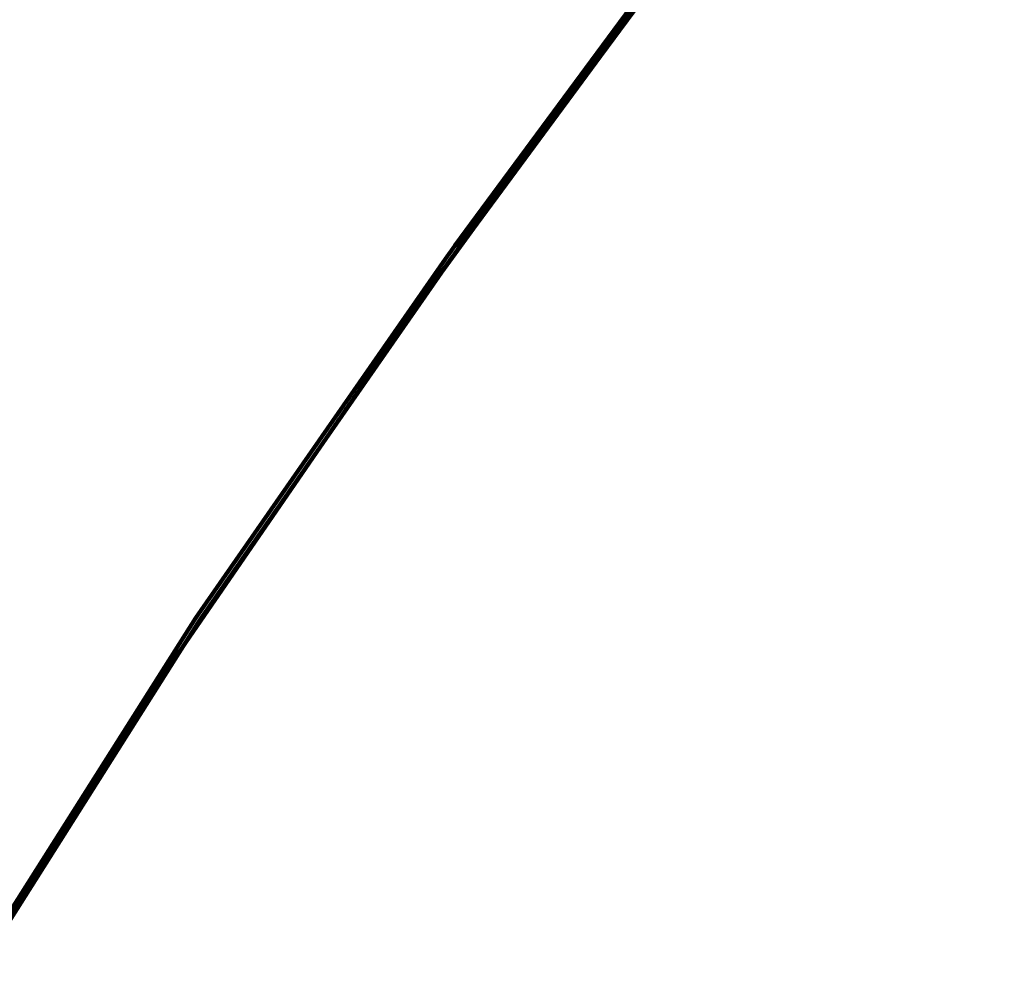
# Model space of a CAD drawing. Header units: metres. Extents: x 97286.9 to 97352.8, y 1513355.9 to 1513441.5.
# Tile 142 of 212: x 97321.5 to 97323.7, y 1513403.1 to 1513405.3. Entities that reach past the tile are written whole.
import ezdxf

# ---------------------------------------------------------------- set-up
doc = ezdxf.new("R2010")
doc.units = ezdxf.units.M
doc.header["$LTSCALE"] = 0.5
doc.header["$MEASUREMENT"] = 0
doc.layers.add('Veg_gangveg', color=9, linetype='Continuous', lineweight=100)
doc.layers.add('Veg_kjørebane', color=8, linetype='Continuous', lineweight=100)
doc.layers.add('Veg_sideområde', color=7, linetype='Continuous', lineweight=100, true_color=0x008000)

msp = doc.modelspace()

# ---------------------------------------------------------------- linework, layer by layer
at = {"layer": 'Veg_gangveg'}
msp.add_polyline3d([(97324.05207426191, 1513406.929530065, 2.09703415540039), (97323.55845430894, 1513406.261024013, 2.096438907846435), (97323.5537022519, 1513406.254588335, 2.096441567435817), (97323.50796370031, 1513406.192644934, 2.096475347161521), (97323.29471512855, 1513405.903843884, 2.096828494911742), (97322.95969508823, 1513405.450128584, 2.098034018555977), (97322.75238658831, 1513405.169372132, 2.099178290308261), (97322.53379195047, 1513404.873330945, 2.100545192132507), (97322.36709112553, 1513404.644632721, 2.101641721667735), (97321.80050190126, 1513403.819927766, 2.10624268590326), (97321.4226934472, 1513403.223777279, 2.110164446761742), (97321.26907008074, 1513402.969262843, 2.111894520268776), (97321.26752898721, 1513402.966671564, 2.111911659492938), (97320.63316351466, 1513401.899890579, 2.118966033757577), (97320.57357938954, 1513401.799690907, 2.119628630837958), (97319.01000975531, 1513399.170313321, 2.137016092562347), (97318.70078869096, 1513398.650311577, 2.140454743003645), (97318.18713243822, 1513397.786521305, 2.146166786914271), (97317.67347618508, 1513396.922731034, 2.151878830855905), (97317.45876787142, 1513396.5616667, 2.154266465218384), (97317.15981993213, 1513396.058940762, 2.157590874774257), (97315.10519492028, 1513392.603779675, 2.180439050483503)], dxfattribs=at)
at = {"layer": 'Veg_kjørebane'}
for points in [[(97326.55829135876, 1513412.530808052, 2.217693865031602), (97326.4886436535, 1513411.533282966, 2.218594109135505), (97326.31586916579, 1513410.55204019, 2.209493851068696), (97325.95159581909, 1513409.624681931, 2.190390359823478), (97325.77251671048, 1513409.305274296, 2.180869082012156), (97324.82215889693, 1513407.986352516, 2.135675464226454), (97324.81859267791, 1513407.981527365, 2.135508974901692), (97324.22422284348, 1513407.177335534, 2.112795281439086), (97323.62985300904, 1513406.373143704, 2.100086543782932), (97323.16862201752, 1513405.749090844, 2.097116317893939), (97322.75553498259, 1513405.190177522, 2.0971558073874), (97322.44148389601, 1513404.764404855, 2.098587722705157), (97322.42088122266, 1513404.736092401, 2.098781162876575), (97321.86997921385, 1513403.943372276, 2.104288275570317), (97321.33470044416, 1513403.098275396, 2.109995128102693), (97319.28981180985, 1513399.660407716, 2.132822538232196), (97316.7342465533, 1513395.362840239, 2.161356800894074), (97316.47869002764, 1513394.933083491, 2.164210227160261)], [(97316.47869002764, 1513394.933083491, 2.164210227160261), (97316.4872851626, 1513394.927972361, 2.164510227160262), (97316.74284168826, 1513395.357729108, 2.161656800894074), (97319.29840694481, 1513399.655296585, 2.133122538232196), (97321.34326272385, 1513403.093109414, 2.110295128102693), (97321.87830886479, 1513403.937839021, 2.104588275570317), (97322.42897145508, 1513404.730214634, 2.099081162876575), (97322.44956517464, 1513404.758514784, 2.098887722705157), (97322.76357690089, 1513405.184233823, 2.097455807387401), (97323.17666393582, 1513405.743147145, 2.09741631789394), (97323.63789492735, 1513406.367200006, 2.100386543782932), (97324.23226476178, 1513407.171391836, 2.113095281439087), (97324.82663459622, 1513407.975583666, 2.135808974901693), (97324.83020081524, 1513407.980408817, 2.135975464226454), (97325.78105400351, 1513409.300067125, 2.181169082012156), (97325.9604919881, 1513409.620114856, 2.190690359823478), (97326.3254953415, 1513410.549331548, 2.209793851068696), (97326.49861607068, 1513411.532540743, 2.218894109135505), (97326.56826711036, 1513412.530112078, 2.217993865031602)]]:
    msp.add_polyline3d(points, dxfattribs=at)
at = {"layer": 'Veg_sideområde'}
msp.add_polyline3d([(97315.18941978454, 1513395.699753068, 1.664710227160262), (97316.47869002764, 1513394.933083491, 2.164210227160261), (97316.7342465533, 1513395.362840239, 2.161356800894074), (97319.28981180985, 1513399.660407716, 2.132822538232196), (97321.33470044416, 1513403.098275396, 2.109995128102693), (97321.86997921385, 1513403.943372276, 2.104288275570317), (97322.42088122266, 1513404.736092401, 2.098781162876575), (97322.44148389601, 1513404.764404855, 2.098587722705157), (97322.75553498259, 1513405.190177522, 2.0971558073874), (97323.16862201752, 1513405.749090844, 2.097116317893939), (97323.62985300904, 1513406.373143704, 2.100086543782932), (97324.22422284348, 1513407.177335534, 2.112795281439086), (97324.81859267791, 1513407.981527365, 2.135508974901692), (97324.82215889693, 1513407.986352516, 2.135675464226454), (97325.77251671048, 1513409.305274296, 2.180869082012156), (97325.95159581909, 1513409.624681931, 2.190390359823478), (97326.31586916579, 1513410.55204019, 2.209493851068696), (97326.4886436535, 1513411.533282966, 2.218594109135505), (97326.55829135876, 1513412.530808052, 2.217693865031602)], dxfattribs=at)

doc.saveas('drawing.dxf')
